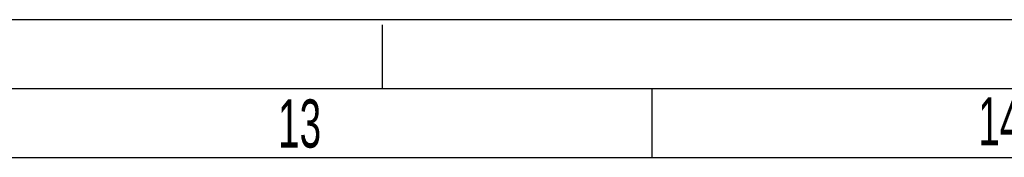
# Model space of a CAD drawing. Header units: millimetres. Extents: x 0 to 841, y 0 to 594.
# Tile 74 of 77: x 630 to 701, y 584 to 594. Entities that reach past the tile are written whole.
import ezdxf

# ---------------------------------------------------------------- set-up
doc = ezdxf.new("R2010")
doc.units = ezdxf.units.MM
doc.header["$LTSCALE"] = 46.255
doc.linetypes.add('DASHED', pattern=[0.2, 0.1, -0.1])
doc.layers.get('0').update_dxf_attribs({"linetype": 'CONTINUOUS'})
doc.styles.add('TEXTSTYLE_2', font='txt', dxfattribs={"width": 0.6})

msp = doc.modelspace()

# ---------------------------------------------------------------- linework, layer by layer
at = {"color": 7, "linetype": 'CONTINUOUS'}
for p, q in [((0, 594), (841, 594)), ((675.5, 589), (675.5, 584)), ((20, 584), (831, 584))]:
    msp.add_line(p, q, dxfattribs=at)
at = {"color": 7, "linetype": 'DASHED'}
msp.add_line((656, 589), (656, 594), dxfattribs=at)
at = {"color": 2, "linetype": 'CONTINUOUS'}
msp.add_line((15, 589), (836, 589), dxfattribs=at)

# ---------------------------------------------------------------- texts
at = {"color": 5, "linetype": 'CONTINUOUS', "char_height": 3.5, "width": 4.2, "attachment_point": 1, "line_spacing_factor": 0.9, "style": 'TEXTSTYLE_2'}
for s, insert in [('13', (648.4407, 588.2073)), ('14', (699.1246, 588.363))]:
    msp.add_mtext(s, dxfattribs=dict(at, insert=insert))

doc.saveas('drawing.dxf')
